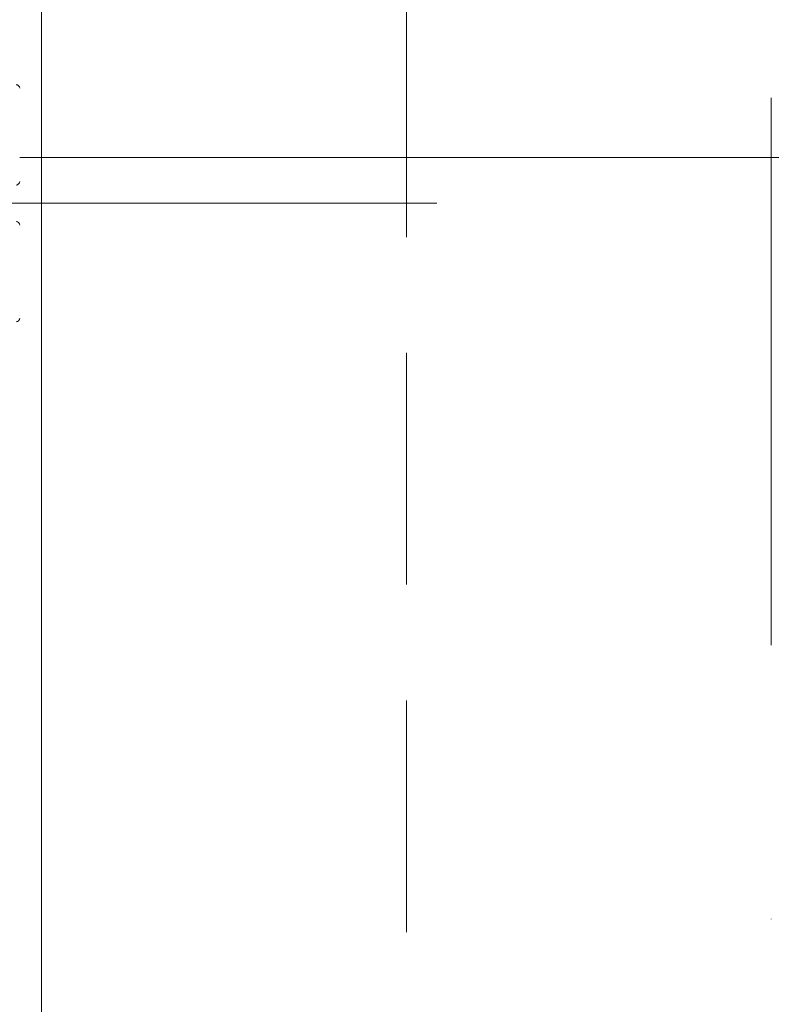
# Model space of a CAD drawing. Header units: millimetres. Extents: x 213386 to 459888, y 74252 to 208052.
# Tile 91 of 256: x 373271 to 373477, y 157338 to 157607. Entities that reach past the tile are written whole.
import ezdxf

# ---------------------------------------------------------------- set-up
doc = ezdxf.new("R2010")
doc.units = ezdxf.units.MM
doc.linetypes.add('CK_Čerchovaná 50', pattern=[6, 3, -1.5, 0, -1.5])
doc.linetypes.add('ČÁRKOVANÁ', pattern=[19.05, 12.7, -6.35])
for name, color, linetype, lineweight in [('FASÁDA DETAILNÍ', 255, 'Continuous', 0), ('NOVA', 255, 'Continuous', 0), ('TENKA', 255, 'Continuous', 0)]:
    doc.layers.add(name, color=color, linetype=linetype, lineweight=lineweight)

msp = doc.modelspace()

# ---------------------------------------------------------------- linework, layer by layer
at = {"layer": 'FASÁDA DETAILNÍ'}
for p, q in [((373276.638, 145732.154), (373276.638, 168932.154)), ((373016.692, 157557.154), (373384.93, 157557.154)), ((373016.692, 157557.154), (373384.93, 157557.154))]:
    msp.add_line(p, q, dxfattribs=at)
at = {"layer": 'FASÁDA DETAILNÍ', "linetype": 'ČÁRKOVANÁ', "ltscale": 5}
msp.add_line((373376.638, 145832.154), (373376.638, 168832.154), dxfattribs=at)
at = {"layer": 'FASÁDA DETAILNÍ'}
for points in [[(373270.638, 157588.654, 0.4142135), (373269.638, 157589.654)], [(373270.638, 157588.654, 0.4142135), (373269.638, 157589.654)], [(373269.638, 157562.154, 0.4142136), (373270.638, 157563.154)], [(373269.638, 157562.154, 0.4142136), (373270.638, 157563.154)], [(373269.638, 157552.154, -0.4142136), (373270.638, 157551.154)], [(373269.638, 157552.154, -0.4142136), (373270.638, 157551.154)], [(373270.638, 157525.654, -0.4142135), (373269.638, 157524.654)], [(373270.638, 157525.654, -0.4142135), (373269.638, 157524.654)]]:
    msp.add_lwpolyline(points, format="xyb", dxfattribs=at)
at = {"layer": 'NOVA'}
msp.add_line((373576.638, 157569.654), (373270.638, 157569.654), dxfattribs=at)
at = {"layer": 'TENKA', "linetype": 'CK_Čerchovaná 50', "ltscale": 50}
msp.add_line((373476.638, 145732.154), (373476.638, 168932.154), dxfattribs=at)

doc.saveas('drawing.dxf')
